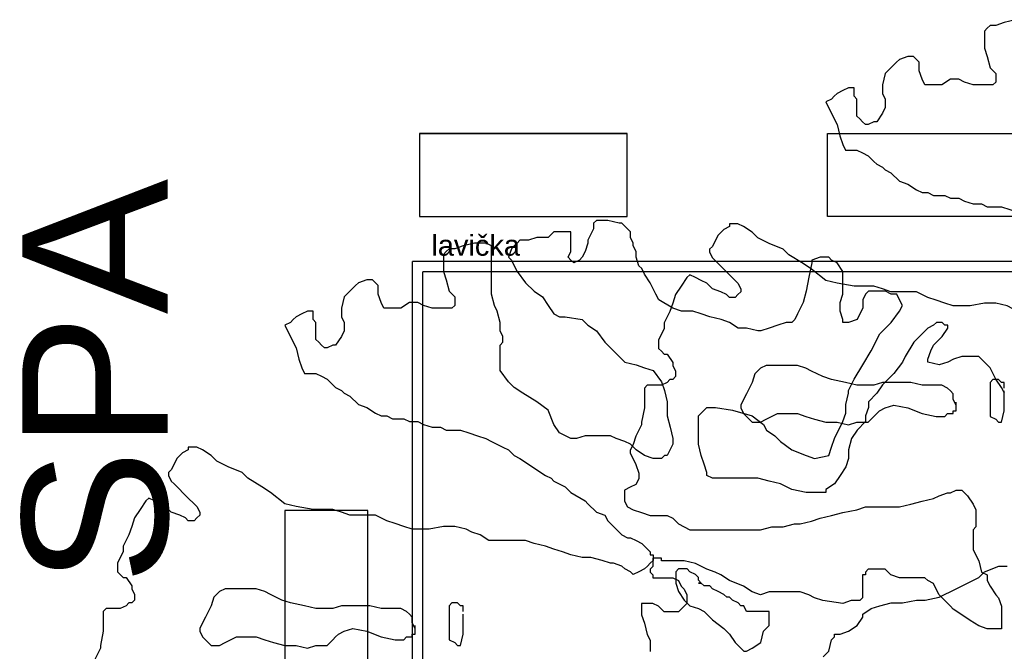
# Model space of a CAD drawing. Extents: x 4743276 to 9726129, y -4307434 to -1665362.
# Tile 86 of 121: x 4847426 to 4852170, y -1804485 to -1801441. Entities that reach past the tile are written whole.
import ezdxf
from ezdxf.enums import TextEntityAlignment as Align

# ---------------------------------------------------------------- set-up
doc = ezdxf.new("R2010")
doc.units = 0
doc.header["$MEASUREMENT"] = 0
doc.layers.get('0').update_dxf_attribs({"linetype": 'CONTINUOUS'})
for name, color, linetype in [('-_48_-', 76, 'CONTINUOUS'), ('TENKÁ', 7, 'CONTINUOUS'), ('ZARIADENIE', 47, 'CONTINUOUS')]:
    doc.layers.add(name, color=color, linetype=linetype)
doc.styles.add('Style-Arial', font='arial.ttf')

# ---------------------------------------------------------------- blocks, each defined once
blk = doc.blocks.new('St4f')
at = {"linetype": 'Continuous'}
for p, q in [((-59, 2460.3), (-72.6, 2446.6)), ((-72.6, 2446.6), (-72.6, 2419.3)), ((-4.4, 2460.3), (-59, 2460.3)), ((50.2, 2446.6), (-4.4, 2460.3)), ((63.9, 2446.6), (50.2, 2446.6)), ((77.6, 2433), (63.9, 2446.6)), ((77.6, 2433), (77.6, 2433)), ((77.6, 2433), (77.6, 2433)), ((91.2, 2419.3), (77.6, 2433)), ((-345.7, 2378.4), (-386.7, 2364.7)), ((-304.8, 2378.4), (-345.7, 2378.4)), ((-291.1, 2378.4), (-304.8, 2378.4)), ((-263.8, 2405.7), (-291.1, 2378.4)), ((-209.2, 2405.7), (-263.8, 2405.7)), ((-195.5, 2405.7), (-209.2, 2405.7)), ((-181.9, 2405.7), (-195.5, 2405.7)), ((-181.9, 2392), (-181.9, 2405.7)), ((-181.9, 2364.7), (-181.9, 2392)), ((-72.6, 2419.3), (-99.9, 2364.7)), ((104.9, 2405.7), (91.2, 2419.3)), ((104.9, 2378.4), (104.9, 2405.7)), ((118.5, 2351.1), (104.9, 2378.4)), ((-700.7, 2337.4), (-741.7, 2323.7)), ((-646.1, 2351.1), (-700.7, 2337.4)), ((-618.8, 2351.1), (-646.1, 2351.1)), ((-591.5, 2351.1), (-618.8, 2351.1)), ((-564.2, 2337.4), (-591.5, 2351.1)), ((-564.2, 2323.7), (-564.2, 2337.4)), ((-454.9, 2337.4), (-468.6, 2323.7)), ((-441.3, 2351.1), (-454.9, 2337.4)), ((-427.6, 2364.7), (-441.3, 2351.1)), ((-386.7, 2364.7), (-427.6, 2364.7)), ((-181.9, 2337.4), (-181.9, 2364.7)), ((-181.9, 2364.7), (-181.9, 2364.7)), ((-181.9, 2364.7), (-181.9, 2364.7)), ((-181.9, 2310.1), (-181.9, 2337.4)), ((-99.9, 2351.1), (-113.6, 2310.1)), ((-99.9, 2364.7), (-99.9, 2351.1)), ((118.5, 2337.4), (118.5, 2351.1)), ((132.2, 2310.1), (118.5, 2337.4)), ((-782.6, 2310.1), (-796.3, 2296.4)), ((-796.3, 2296.4), (-796.3, 2282.8)), ((-796.3, 2282.8), (-796.3, 2255.5)), ((-769, 2323.7), (-782.6, 2310.1)), ((-741.7, 2323.7), (-769, 2323.7)), ((-564.2, 2310.1), (-564.2, 2323.7)), ((-564.2, 2296.4), (-564.2, 2310.1)), ((-564.2, 2282.8), (-564.2, 2296.4)), ((-564.2, 2269.1), (-564.2, 2282.8)), ((-468.6, 2323.7), (-482.3, 2282.8)), ((-482.3, 2282.8), (-468.6, 2269.1)), ((-195.5, 2282.8), (-181.9, 2310.1)), ((-181.9, 2269.1), (-195.5, 2282.8)), ((-127.3, 2282.8), (-140.9, 2269.1)), ((-113.6, 2310.1), (-127.3, 2282.8)), ((132.2, 2282.8), (132.2, 2310.1)), ((145.8, 2241.8), (132.2, 2282.8)), ((1019.7, 2282.8), (978.7, 2269.1)), ((1060.6, 2282.8), (1019.7, 2282.8)), ((1074.3, 2269.1), (1060.6, 2282.8)), ((-796.3, 2255.5), (-796.3, 2214.5)), ((-564.2, 2228.2), (-564.2, 2269.1)), ((-468.6, 2269.1), (-454.9, 2241.8)), ((-454.9, 2241.8), (-441.3, 2214.5)), ((-168.2, 2255.5), (-181.9, 2269.1)), ((-140.9, 2269.1), (-168.2, 2255.5)), ((159.5, 2228.2), (145.8, 2241.8)), ((978.7, 2255.5), (965.1, 2187.2)), ((978.7, 2269.1), (978.7, 2255.5)), ((1101.6, 2255.5), (1074.3, 2269.1)), ((1128.9, 2214.5), (1101.6, 2255.5)), ((-796.3, 2214.5), (-782.6, 2173.6)), ((-564.2, 2187.2), (-564.2, 2228.2)), ((-564.2, 2105.3), (-564.2, 2187.2)), ((-441.3, 2214.5), (-400.3, 2159.9)), ((173.1, 2200.9), (159.5, 2228.2)), ((200.4, 2159.9), (173.1, 2200.9)), ((965.1, 2187.2), (951.4, 2118.9)), ((1128.9, 2200.9), (1128.9, 2214.5)), ((1128.9, 2146.2), (1128.9, 2200.9)), ((-1219.6, 2146.2), (-1246.9, 2118.9)), ((-1205.9, 2159.9), (-1219.6, 2146.2)), ((-1165, 2173.6), (-1205.9, 2159.9)), ((-1137.7, 2173.6), (-1165, 2173.6)), ((-1124, 2159.9), (-1137.7, 2173.6)), ((-1137.7, 2173.6), (-1137.7, 2173.6)), ((-1110.3, 2146.2), (-1124, 2159.9)), ((-1110.3, 2105.3), (-1110.3, 2146.2)), ((-782.6, 2173.6), (-769, 2118.9)), ((-400.3, 2159.9), (-359.4, 2118.9)), ((227.7, 2105.3), (200.4, 2159.9)), ((1128.9, 2105.3), (1128.9, 2146.2)), ((-1274.2, 2091.6), (-1287.8, 2037)), ((-1246.9, 2118.9), (-1274.2, 2091.6)), ((-1274.2, 2091.6), (-1274.2, 2091.6)), ((-1096.7, 2064.3), (-1110.3, 2105.3)), ((-769, 2118.9), (-741.7, 2091.6)), ((-741.7, 2091.6), (-741.7, 2050.7)), ((-550.5, 2050.7), (-564.2, 2105.3)), ((-359.4, 2118.9), (-318.4, 2091.6)), ((-318.4, 2091.6), (-291.1, 2050.7)), ((241.4, 2078), (227.7, 2105.3)), ((951.4, 2118.9), (937.8, 2064.3)), ((1115.3, 2064.3), (1128.9, 2105.3)), ((1238.1, 2105.3), (1224.5, 2078)), ((1251.8, 2118.9), (1238.1, 2105.3)), ((1279.1, 2118.9), (1251.8, 2118.9)), ((1333.7, 2118.9), (1279.1, 2118.9)), ((1361, 2105.3), (1333.7, 2118.9)), ((1374.7, 2105.3), (1361, 2105.3)), ((1388.3, 2105.3), (1374.7, 2105.3)), ((1402, 2078), (1388.3, 2105.3)), ((-1083, 2037), (-1096.7, 2064.3)), ((-960.1, 2064.3), (-1001.1, 2037)), ((-919.2, 2064.3), (-960.1, 2064.3)), ((-891.9, 2050.7), (-919.2, 2064.3)), ((-850.9, 2037), (-891.9, 2050.7)), ((-741.7, 2050.7), (-755.3, 2037)), ((-536.9, 2023.4), (-550.5, 2050.7)), ((-291.1, 2050.7), (-263.8, 2009.7)), ((309.7, 2037), (241.4, 2078)), ((937.8, 2064.3), (910.4, 2009.7)), ((1115.3, 2023.4), (1115.3, 2064.3)), ((1224.5, 2078), (1224.5, 2037)), ((1415.6, 2050.7), (1402, 2078)), ((1402, 2023.4), (1415.6, 2050.7)), ((-1506.3, 1996.1), (-1520, 1982.4)), ((-1479, 2009.7), (-1506.3, 1996.1)), ((-1451.7, 2023.4), (-1479, 2009.7)), ((-1438, 2023.4), (-1451.7, 2023.4)), ((-1424.4, 2023.4), (-1438, 2023.4)), ((-1424.4, 1996.1), (-1424.4, 2023.4)), ((-1424.4, 1982.4), (-1424.4, 1996.1)), ((-1287.8, 2037), (-1287.8, 1996.1)), ((-1287.8, 1996.1), (-1274.2, 1968.7)), ((-1055.7, 2037), (-1083, 2037)), ((-1028.4, 2037), (-1055.7, 2037)), ((-1001.1, 2037), (-1028.4, 2037)), ((-837.3, 2037), (-850.9, 2037)), ((-796.3, 2037), (-837.3, 2037)), ((-769, 2037), (-796.3, 2037)), ((-755.3, 2037), (-769, 2037)), ((-523.2, 1968.7), (-536.9, 2023.4)), ((-263.8, 2009.7), (-263.8, 2009.7)), ((-263.8, 2009.7), (-236.5, 1996.1)), ((-236.5, 1996.1), (-209.2, 1996.1)), ((-209.2, 1996.1), (-127.3, 1982.4)), ((350.6, 2023.4), (309.7, 2037)), ((405.2, 2023.4), (350.6, 2023.4)), ((446.2, 2009.7), (405.2, 2023.4)), ((487.2, 1996.1), (446.2, 2009.7)), ((541.8, 1982.4), (487.2, 1996.1)), ((910.4, 2009.7), (896.8, 1982.4)), ((1128.9, 1982.4), (1115.3, 2023.4)), ((1210.8, 2009.7), (1197.2, 1982.4)), ((1224.5, 2037), (1210.8, 2009.7)), ((1361, 1968.7), (1402, 2023.4)), ((-1533.6, 1968.7), (-1560.9, 1955.1)), ((-1560.9, 1955.1), (-1520, 1873.2)), ((-1520, 1982.4), (-1533.6, 1968.7)), ((-1533.6, 1968.7), (-1533.6, 1968.7)), ((-1410.7, 1968.7), (-1424.4, 1982.4)), ((-1410.7, 1941.4), (-1410.7, 1968.7)), ((-1274.2, 1968.7), (-1274.2, 1927.8)), ((-523.2, 1927.8), (-523.2, 1968.7)), ((-127.3, 1982.4), (-99.9, 1955.1)), ((-99.9, 1955.1), (-59, 1927.8)), ((582.7, 1968.7), (541.8, 1982.4)), ((623.7, 1941.4), (582.7, 1968.7)), ((814.9, 1955.1), (773.9, 1941.4)), ((855.8, 1968.7), (814.9, 1955.1)), ((883.1, 1968.7), (855.8, 1968.7)), ((896.8, 1982.4), (883.1, 1968.7)), ((1128.9, 1968.7), (1128.9, 1982.4)), ((1156.2, 1968.7), (1128.9, 1968.7)), ((1197.2, 1982.4), (1156.2, 1968.7)), ((1306.4, 1914.1), (1361, 1968.7)), ((1565.8, 1955.1), (1538.5, 1941.4)), ((1579.5, 1968.7), (1565.8, 1955.1)), ((1593.1, 1968.7), (1579.5, 1968.7)), ((1606.8, 1968.7), (1593.1, 1968.7)), ((1620.4, 1955.1), (1606.8, 1968.7)), ((1634.1, 1955.1), (1620.4, 1955.1)), ((1634.1, 1941.4), (1634.1, 1955.1)), ((-1410.7, 1927.8), (-1410.7, 1941.4)), ((-1410.7, 1914.1), (-1410.7, 1927.8)), ((-1410.7, 1886.8), (-1410.7, 1914.1)), ((-1287.8, 1900.5), (-1315.2, 1859.5)), ((-1274.2, 1927.8), (-1287.8, 1900.5)), ((-509.6, 1900.5), (-523.2, 1927.8)), ((-509.6, 1886.8), (-509.6, 1900.5)), ((-59, 1927.8), (-18, 1873.2)), ((664.7, 1941.4), (623.7, 1941.4)), ((719.3, 1927.8), (664.7, 1941.4)), ((732.9, 1927.8), (719.3, 1927.8)), ((773.9, 1941.4), (732.9, 1927.8)), ((1265.4, 1832.2), (1306.4, 1914.1)), ((1524.9, 1927.8), (1470.3, 1873.2)), ((1538.5, 1941.4), (1524.9, 1927.8)), ((1565.8, 1859.5), (1606.8, 1900.5)), ((1606.8, 1900.5), (1634.1, 1941.4)), ((-1520, 1873.2), (-1506.3, 1845.9)), ((-1410.7, 1886.8), (-1410.7, 1886.8)), ((-1397.1, 1873.2), (-1410.7, 1886.8)), ((-1383.4, 1859.5), (-1397.1, 1873.2)), ((-1369.8, 1845.9), (-1383.4, 1859.5)), ((-1383.4, 1859.5), (-1383.4, 1859.5)), ((-1328.8, 1859.5), (-1356.1, 1845.9)), ((-1315.2, 1859.5), (-1328.8, 1859.5)), ((-523.2, 1859.5), (-509.6, 1873.2)), ((-523.2, 1791.2), (-523.2, 1859.5)), ((-509.6, 1873.2), (-509.6, 1886.8)), ((-18, 1873.2), (36.6, 1818.6)), ((1470.3, 1873.2), (1429.3, 1804.9)), ((1552.2, 1832.2), (1565.8, 1859.5)), ((-1506.3, 1845.9), (-1506.3, 1845.9)), ((-1506.3, 1845.9), (-1492.7, 1791.2)), ((-1356.1, 1845.9), (-1369.8, 1845.9)), ((36.6, 1818.6), (77.6, 1777.6)), ((1224.5, 1763.9), (1265.4, 1832.2)), ((1429.3, 1804.9), (1415.6, 1777.6)), ((1538.5, 1791.2), (1552.2, 1832.2)), ((1702.4, 1804.9), (1661.4, 1791.2)), ((1743.3, 1804.9), (1702.4, 1804.9)), ((1784.3, 1804.9), (1743.3, 1804.9)), ((1811.6, 1777.6), (1784.3, 1804.9)), ((-1492.7, 1791.2), (-1479, 1750.3)), ((-523.2, 1736.6), (-523.2, 1791.2)), ((77.6, 1777.6), (132.2, 1763.9)), ((132.2, 1763.9), (173.1, 1750.3)), ((1183.5, 1695.7), (1224.5, 1763.9)), ((1415.6, 1777.6), (1374.7, 1723)), ((1538.5, 1777.6), (1538.5, 1791.2)), ((1593.1, 1763.9), (1538.5, 1777.6)), ((1634.1, 1777.6), (1593.1, 1763.9)), ((1661.4, 1791.2), (1634.1, 1777.6)), ((1838.9, 1750.3), (1811.6, 1777.6)), ((-1479, 1750.3), (-1479, 1750.3)), ((-1479, 1750.3), (-1465.3, 1723)), ((-1465.3, 1723), (-1451.7, 1723)), ((-1451.7, 1723), (-1424.4, 1723)), ((-1424.4, 1723), (-1410.7, 1723)), ((-1410.7, 1723), (-1383.4, 1709.3)), ((-1383.4, 1709.3), (-1356.1, 1695.7)), ((-482.3, 1682), (-523.2, 1736.6)), ((173.1, 1750.3), (214.1, 1736.6)), ((214.1, 1736.6), (255.1, 1682)), ((1374.7, 1723), (1320.1, 1668.4)), ((1866.2, 1695.7), (1838.9, 1750.3)), ((-1356.1, 1695.7), (-1328.8, 1668.4)), ((-1328.8, 1668.4), (-1315.2, 1654.7)), ((-454.9, 1654.7), (-482.3, 1682)), ((255.1, 1682), (268.7, 1641)), ((1156.2, 1641), (1183.5, 1695.7)), ((1320.1, 1668.4), (1292.8, 1627.4)), ((1893.5, 1654.7), (1866.2, 1695.7)), ((-1315.2, 1654.7), (-1287.8, 1641)), ((-1287.8, 1641), (-1274.2, 1627.4)), ((-1274.2, 1627.4), (-1246.9, 1613.7)), ((-1246.9, 1613.7), (-1205.9, 1572.8)), ((-414, 1627.4), (-454.9, 1654.7)), ((-345.7, 1586.4), (-414, 1627.4)), ((268.7, 1641), (282.4, 1586.4)), ((1142.6, 1572.8), (1156.2, 1627.4)), ((1156.2, 1627.4), (1156.2, 1641)), ((1292.8, 1627.4), (1251.8, 1586.4)), ((1907.2, 1627.4), (1893.5, 1654.7)), ((-1205.9, 1572.8), (-1165, 1559.1)), ((-291.1, 1545.5), (-345.7, 1586.4)), ((282.4, 1586.4), (282.4, 1559.1)), ((1142.6, 1531.8), (1142.6, 1572.8)), ((1251.8, 1586.4), (1251.8, 1559.1)), ((-1165, 1559.1), (-1124, 1531.8)), ((-1124, 1531.8), (-1096.7, 1518.2)), ((-263.8, 1477.2), (-291.1, 1545.5)), ((282.4, 1559.1), (282.4, 1518.2)), ((432.6, 1518.2), (473.5, 1559.1)), ((473.5, 1559.1), (514.5, 1559.1)), ((514.5, 1559.1), (596.4, 1545.5)), ((596.4, 1545.5), (692, 1518.2)), ((1128.9, 1490.9), (1142.6, 1531.8)), ((1251.8, 1559.1), (1238.1, 1518.2)), ((-1096.7, 1518.2), (-1069.4, 1518.2)), ((-1069.4, 1518.2), (-1042.1, 1504.5)), ((-1042.1, 1504.5), (-1014.8, 1504.5)), ((-1014.8, 1504.5), (-987.5, 1504.5)), ((-987.5, 1504.5), (-960.1, 1490.9)), ((-960.1, 1490.9), (-919.2, 1490.9)), ((-919.2, 1490.9), (-891.9, 1477.2)), ((-891.9, 1477.2), (-850.9, 1463.5)), ((-236.5, 1436.2), (-263.8, 1477.2)), ((282.4, 1518.2), (296, 1463.5)), ((432.6, 1504.5), (432.6, 1518.2)), ((432.6, 1490.9), (432.6, 1504.5)), ((432.6, 1449.9), (432.6, 1490.9)), ((692, 1518.2), (746.6, 1477.2)), ((746.6, 1477.2), (760.3, 1449.9)), ((1087.9, 1408.9), (1128.9, 1490.9)), ((1238.1, 1490.9), (1197.2, 1449.9)), ((1238.1, 1518.2), (1238.1, 1490.9)), ((-850.9, 1463.5), (-823.6, 1463.5)), ((-823.6, 1463.5), (-809.9, 1463.5)), ((-809.9, 1463.5), (-782.6, 1449.9)), ((-782.6, 1449.9), (-755.3, 1449.9)), ((-755.3, 1449.9), (-714.4, 1449.9)), ((-714.4, 1449.9), (-673.4, 1436.2)), ((-673.4, 1436.2), (-632.4, 1422.6)), ((-181.9, 1408.9), (-236.5, 1436.2)), ((296, 1463.5), (309.7, 1408.9)), ((432.6, 1381.6), (432.6, 1449.9)), ((760.3, 1449.9), (801.2, 1422.6)), ((1197.2, 1449.9), (1169.9, 1408.9)), ((-632.4, 1422.6), (-591.5, 1408.9)), ((-591.5, 1408.9), (-564.2, 1395.3)), ((-564.2, 1395.3), (-509.6, 1368)), ((-154.6, 1408.9), (-181.9, 1408.9)), ((-113.6, 1422.6), (-154.6, 1408.9)), ((-72.6, 1422.6), (-113.6, 1422.6)), ((-45.3, 1422.6), (-72.6, 1422.6)), ((9.3, 1422.6), (-45.3, 1422.6)), ((36.6, 1408.9), (9.3, 1422.6)), ((77.6, 1395.3), (36.6, 1408.9)), ((104.9, 1381.6), (77.6, 1395.3)), ((132.2, 1354.3), (104.9, 1381.6)), ((309.7, 1381.6), (282.4, 1327)), ((309.7, 1408.9), (309.7, 1395.3)), ((309.7, 1395.3), (309.7, 1381.6)), ((446.2, 1327), (432.6, 1381.6)), ((801.2, 1422.6), (828.5, 1395.3)), ((828.5, 1395.3), (883.1, 1354.3)), ((1074.3, 1368), (1087.9, 1408.9)), ((1169.9, 1408.9), (1156.2, 1354.3)), ((-2052.5, 1340.7), (-2079.8, 1313.4)), ((-2025.2, 1354.3), (-2052.5, 1340.7)), ((-2011.5, 1368), (-2025.2, 1368)), ((-2025.2, 1368), (-2025.2, 1354.3)), ((-1997.8, 1368), (-2011.5, 1368)), ((-1984.2, 1368), (-1997.8, 1368)), ((-1956.9, 1354.3), (-1984.2, 1368)), ((-1915.9, 1327), (-1956.9, 1354.3)), ((-509.6, 1368), (-482.3, 1354.3)), ((-482.3, 1354.3), (-454.9, 1327)), ((173.1, 1327), (132.2, 1354.3)), ((883.1, 1354.3), (951.4, 1327)), ((1060.6, 1327), (1074.3, 1368)), ((1156.2, 1354.3), (1156.2, 1313.4)), ((-2093.4, 1286), (-2107.1, 1258.7)), ((-2079.8, 1313.4), (-2093.4, 1286)), ((-1888.6, 1299.7), (-1915.9, 1327)), ((-1834, 1272.4), (-1888.6, 1299.7)), ((-454.9, 1327), (-427.6, 1313.4)), ((-427.6, 1313.4), (-386.7, 1286)), ((-386.7, 1286), (-345.7, 1258.7)), ((214.1, 1313.4), (173.1, 1327)), ((255.1, 1313.4), (214.1, 1313.4)), ((268.7, 1327), (255.1, 1313.4)), ((282.4, 1327), (268.7, 1327)), ((459.9, 1286), (446.2, 1327)), ((473.5, 1245.1), (459.9, 1286)), ((951.4, 1327), (992.4, 1313.4)), ((992.4, 1313.4), (1060.6, 1327)), ((1156.2, 1313.4), (1142.6, 1272.4)), ((-2107.1, 1258.7), (-2120.7, 1245.1)), ((-2120.7, 1245.1), (-2120.7, 1231.4)), ((-1765.7, 1245.1), (-1834, 1272.4)), ((-1738.4, 1217.8), (-1765.7, 1245.1)), ((-345.7, 1258.7), (-304.8, 1231.4)), ((473.5, 1231.4), (473.5, 1245.1)), ((1142.6, 1272.4), (1115.3, 1231.4)), ((-2120.7, 1231.4), (-2107.1, 1204.1)), ((-2107.1, 1204.1), (-2093.4, 1190.5)), ((-2093.4, 1190.5), (-2025.2, 1122.2)), ((-1670.2, 1176.8), (-1738.4, 1217.8)), ((-304.8, 1231.4), (-277.4, 1217.8)), ((-277.4, 1217.8), (-263.8, 1204.1)), ((-263.8, 1204.1), (-209.2, 1176.8)), ((500.8, 1217.8), (473.5, 1231.4)), ((541.8, 1217.8), (500.8, 1217.8)), ((582.7, 1217.8), (541.8, 1217.8)), ((664.7, 1217.8), (582.7, 1217.8)), ((719.3, 1217.8), (664.7, 1217.8)), ((773.9, 1204.1), (719.3, 1217.8)), ((828.5, 1190.5), (773.9, 1204.1)), ((883.1, 1163.2), (828.5, 1190.5)), ((1087.9, 1190.5), (1047, 1163.2)), ((1115.3, 1231.4), (1087.9, 1190.5)), ((-1629.2, 1149.5), (-1670.2, 1176.8)), ((-1560.9, 1094.9), (-1629.2, 1149.5)), ((-209.2, 1176.8), (-181.9, 1149.5)), ((-181.9, 1149.5), (-113.6, 1108.5)), ((951.4, 1149.5), (883.1, 1163.2)), ((1006, 1149.5), (951.4, 1149.5)), ((1047, 1149.5), (1006, 1149.5)), ((1047, 1163.2), (1047, 1149.5)), ((-2230, 1108.5), (-2257.3, 1067.6)), ((-2216.3, 1122.2), (-2230, 1108.5)), ((-2189, 1108.5), (-2216.3, 1122.2)), ((-2161.7, 1094.9), (-2189, 1108.5)), ((-2134.4, 1081.2), (-2161.7, 1094.9)), ((-2025.2, 1122.2), (-1997.8, 1094.9)), ((-1997.8, 1094.9), (-1984.2, 1081.2)), ((-1506.3, 1081.2), (-1560.9, 1094.9)), ((-113.6, 1108.5), (-99.9, 1094.9)), ((-99.9, 1094.9), (-59, 1053.9)), ((-2257.3, 1067.6), (-2284.6, 1026.6)), ((-2107.1, 1053.9), (-2134.4, 1081.2)), ((-2066.1, 1040.3), (-2107.1, 1053.9)), ((-1984.2, 1081.2), (-1970.5, 1053.9)), ((-1970.5, 1053.9), (-1970.5, 1040.3)), ((-1424.4, 1067.6), (-1506.3, 1081.2)), ((-1356.1, 1067.6), (-1424.4, 1067.6)), ((-1328.8, 1067.6), (-1356.1, 1067.6)), ((-1287.8, 1053.9), (-1328.8, 1067.6)), ((-1246.9, 1040.3), (-1287.8, 1053.9)), ((-59, 1053.9), (-18, 1040.3)), ((-2284.6, 1026.6), (-2298.2, 985.7)), ((-2038.8, 1026.6), (-2066.1, 1040.3)), ((-2025.2, 1013), (-2038.8, 1026.6)), ((-1997.8, 1013), (-2025.2, 1013)), ((-1984.2, 1026.6), (-1997.8, 1013)), ((-1970.5, 1040.3), (-1984.2, 1026.6)), ((-1192.3, 1040.3), (-1246.9, 1040.3)), ((-1124, 1040.3), (-1192.3, 1040.3)), ((-1069.4, 1013), (-1124, 1040.3)), ((-1028.4, 999.3), (-1069.4, 1013)), ((-987.5, 985.7), (-1028.4, 999.3)), ((-18, 1040.3), (-4.4, 1013)), ((-4.4, 1013), (22.9, 985.7)), ((-2298.2, 985.7), (-2311.9, 944.7)), ((-946.5, 972), (-987.5, 985.7)), ((-905.5, 972), (-946.5, 972)), ((-864.6, 972), (-905.5, 972)), ((-796.3, 985.7), (-864.6, 972)), ((-741.7, 985.7), (-796.3, 985.7)), ((-687.1, 972), (-741.7, 985.7)), ((-659.8, 958.4), (-687.1, 972)), ((-618.8, 944.7), (-659.8, 958.4)), ((22.9, 985.7), (50.2, 958.4)), ((50.2, 958.4), (63.9, 944.7)), ((-2311.9, 944.7), (-2339.2, 890.1)), ((-577.8, 917.4), (-618.8, 944.7)), ((-523.2, 917.4), (-577.8, 917.4)), ((-482.3, 917.4), (-523.2, 917.4)), ((-454.9, 917.4), (-482.3, 917.4)), ((-400.3, 917.4), (-454.9, 917.4)), ((-359.4, 903.7), (-400.3, 917.4)), ((-304.8, 890.1), (-359.4, 903.7)), ((63.9, 944.7), (91.2, 931)), ((91.2, 931), (104.9, 931)), ((104.9, 931), (132.2, 917.4)), ((132.2, 917.4), (159.5, 903.7)), ((159.5, 903.7), (186.8, 876.4)), ((-2339.2, 862.8), (-2352.9, 835.5)), ((-2339.2, 890.1), (-2339.2, 862.8)), ((-263.8, 876.4), (-304.8, 890.1)), ((-222.8, 862.8), (-263.8, 876.4)), ((-181.9, 849.1), (-222.8, 862.8)), ((186.8, 876.4), (200.4, 862.8)), ((200.4, 862.8), (200.4, 849.1)), ((-2352.9, 835.5), (-2366.5, 808.2)), ((-2366.5, 808.2), (-2366.5, 794.5)), ((-127.3, 835.5), (-181.9, 849.1)), ((-86.3, 835.5), (-127.3, 835.5)), ((-31.7, 821.8), (-86.3, 835.5)), ((9.3, 808.2), (-31.7, 821.8)), ((22.9, 808.2), (9.3, 808.2)), ((63.9, 794.5), (22.9, 808.2)), ((200.4, 808.2), (186.8, 794.5)), ((200.4, 849.1), (214.1, 849.1)), ((214.1, 821.8), (200.4, 808.2)), ((214.1, 849.1), (214.1, 835.5)), ((214.1, 835.5), (214.1, 821.8)), ((-2366.5, 794.5), (-2366.5, 767.2)), ((-2366.5, 767.2), (-2352.9, 753.5)), ((77.6, 780.8), (63.9, 794.5)), ((104.9, 767.2), (77.6, 780.8)), ((118.5, 753.5), (104.9, 767.2)), ((145.8, 767.2), (118.5, 753.5)), ((173.1, 780.8), (145.8, 767.2)), ((186.8, 794.5), (173.1, 780.8)), ((337, 780.8), (323.3, 767.2)), ((323.3, 767.2), (323.3, 739.9)), ((350.6, 780.8), (337, 780.8)), ((377.9, 780.8), (350.6, 780.8)), ((391.6, 767.2), (377.9, 780.8)), ((418.9, 753.5), (391.6, 767.2)), ((1784.3, 739.9), (1811.6, 767.2)), ((1811.6, 767.2), (1879.9, 794.5)), ((1879.9, 794.5), (1920.8, 794.5)), ((-2352.9, 753.5), (-2339.2, 739.9)), ((-2339.2, 739.9), (-2325.5, 739.9)), ((-2325.5, 739.9), (-2298.2, 698.9)), ((323.3, 739.9), (323.3, 712.6)), ((323.3, 712.6), (337, 671.6)), ((432.6, 739.9), (418.9, 753.5)), ((432.6, 726.2), (432.6, 739.9)), ((446.2, 712.6), (432.6, 726.2)), ((432.6, 712.6), (446.2, 712.6)), ((446.2, 712.6), (432.6, 712.6)), ((459.9, 698.9), (446.2, 712.6)), ((1675.1, 685.3), (1729.7, 712.6)), ((1729.7, 712.6), (1784.3, 739.9)), ((-2298.2, 698.9), (-2298.2, 685.3)), ((-2298.2, 685.3), (-2284.6, 658)), ((-1875, 671.6), (-1902.3, 644.3)), ((-1847.7, 685.3), (-1875, 671.6)), ((-1793, 685.3), (-1847.7, 685.3)), ((-1765.7, 685.3), (-1793, 685.3)), ((-1738.4, 685.3), (-1765.7, 685.3)), ((-1697.5, 685.3), (-1738.4, 685.3)), ((-1656.5, 671.6), (-1697.5, 685.3)), ((-1629.2, 658), (-1656.5, 671.6)), ((337, 671.6), (364.3, 630.7)), ((487.2, 698.9), (459.9, 698.9)), ((500.8, 685.3), (487.2, 698.9)), ((528.1, 671.6), (500.8, 685.3)), ((555.4, 658), (528.1, 671.6)), ((1593.1, 644.3), (1675.1, 685.3)), ((-2311.9, 617), (-2325.5, 603.3)), ((-2298.2, 617), (-2311.9, 617)), ((-2284.6, 630.7), (-2298.2, 617)), ((-2284.6, 658), (-2284.6, 630.7)), ((-1902.3, 644.3), (-1915.9, 603.3)), ((-1574.6, 630.7), (-1629.2, 658)), ((-1533.6, 617), (-1574.6, 630.7)), ((-1465.3, 603.3), (-1533.6, 617)), ((-755.3, 617), (-769, 603.3)), ((-728, 617), (-755.3, 617)), ((-714.4, 603.3), (-728, 617)), ((364.3, 630.7), (391.6, 603.3)), ((569.1, 644.3), (555.4, 658)), ((582.7, 644.3), (569.1, 644.3)), ((596.4, 630.7), (582.7, 644.3)), ((623.7, 617), (596.4, 630.7)), ((637.4, 603.3), (623.7, 617)), ((1306.4, 603.3), (1361, 617)), ((1361, 617), (1415.6, 617)), ((1415.6, 617), (1483.9, 630.7)), ((1483.9, 630.7), (1524.9, 630.7)), ((1524.9, 630.7), (1593.1, 644.3)), ((-2421.1, 589.7), (-2434.8, 576)), ((-2434.8, 576), (-2434.8, 562.4)), ((-2407.5, 589.7), (-2421.1, 589.7)), ((-2380.2, 589.7), (-2407.5, 589.7)), ((-2366.5, 589.7), (-2380.2, 589.7)), ((-2352.9, 589.7), (-2366.5, 589.7)), ((-2325.5, 603.3), (-2352.9, 589.7)), ((-1915.9, 603.3), (-1943.2, 548.7)), ((-1410.7, 589.7), (-1465.3, 603.3)), ((-1369.8, 589.7), (-1410.7, 589.7)), ((-1328.8, 589.7), (-1369.8, 589.7)), ((-1287.8, 603.3), (-1328.8, 589.7)), ((-1246.9, 603.3), (-1287.8, 603.3)), ((-1205.9, 603.3), (-1246.9, 603.3)), ((-1151.3, 603.3), (-1205.9, 603.3)), ((-1096.7, 589.7), (-1151.3, 603.3)), ((-1069.4, 589.7), (-1096.7, 589.7)), ((-1028.4, 589.7), (-1069.4, 589.7)), ((-1001.1, 589.7), (-1028.4, 589.7)), ((-973.8, 576), (-1001.1, 589.7)), ((-960.1, 562.4), (-973.8, 576)), ((-769, 603.3), (-769, 576)), ((-769, 576), (-769, 535.1)), ((-700.7, 603.3), (-714.4, 603.3)), ((-700.7, 589.7), (-700.7, 603.3)), ((-700.7, 576), (-700.7, 589.7)), ((391.6, 603.3), (432.6, 589.7)), ((432.6, 589.7), (459.9, 576)), ((459.9, 576), (500.8, 535.1)), ((651, 603.3), (637.4, 603.3)), ((664.7, 576), (651, 603.3)), ((678.3, 576), (664.7, 576)), ((692, 576), (678.3, 576)), ((719.3, 576), (692, 576)), ((746.6, 576), (719.3, 576)), ((773.9, 576), (746.6, 576)), ((773.9, 562.4), (773.9, 576)), ((1224.5, 562.4), (1265.4, 589.7)), ((1265.4, 589.7), (1306.4, 603.3)), ((-2434.8, 562.4), (-2434.8, 535.1)), ((-2434.8, 535.1), (-2434.8, 507.8)), ((-1943.2, 548.7), (-1956.9, 521.4)), ((-946.5, 548.7), (-960.1, 562.4)), ((-946.5, 535.1), (-946.5, 548.7)), ((-946.5, 521.4), (-946.5, 535.1)), ((-769, 535.1), (-769, 480.5)), ((-700.7, 548.7), (-700.7, 562.4)), ((-700.7, 521.4), (-700.7, 548.7)), ((500.8, 535.1), (555.4, 494.1)), ((773.9, 548.7), (773.9, 562.4)), ((773.9, 507.8), (773.9, 548.7)), ((1197.2, 507.8), (1224.5, 548.7)), ((1224.5, 548.7), (1224.5, 562.4)), ((-2434.8, 480.5), (-2448.4, 412.2)), ((-2434.8, 507.8), (-2434.8, 480.5)), ((-1956.9, 521.4), (-1970.5, 494.1)), ((-1970.5, 494.1), (-1970.5, 480.5)), ((-1970.5, 480.5), (-1956.9, 453.2)), ((-1301.5, 466.8), (-1274.2, 480.5)), ((-1274.2, 480.5), (-1233.2, 494.1)), ((-1233.2, 494.1), (-1165, 480.5)), ((-1165, 480.5), (-1096.7, 453.2)), ((-932.8, 494.1), (-946.5, 521.4)), ((-932.8, 494.1), (-932.8, 507.8)), ((-932.8, 466.8), (-932.8, 494.1)), ((-932.8, 466.8), (-932.8, 494.1)), ((-769, 480.5), (-769, 439.5)), ((-700.7, 507.8), (-700.7, 521.4)), ((-700.7, 466.8), (-700.7, 507.8)), ((555.4, 494.1), (582.7, 466.8)), ((732.9, 425.8), (746.6, 480.5)), ((746.6, 480.5), (773.9, 507.8)), ((1115.3, 466.8), (1156.2, 480.5)), ((1156.2, 480.5), (1197.2, 507.8)), ((-1956.9, 453.2), (-1929.6, 425.8)), ((-1847.7, 425.8), (-1793, 453.2)), ((-1793, 453.2), (-1752.1, 453.2)), ((-1752.1, 453.2), (-1697.5, 453.2)), ((-1697.5, 453.2), (-1656.5, 439.5)), ((-1656.5, 439.5), (-1615.5, 425.8)), ((-1356.1, 412.2), (-1328.8, 439.5)), ((-1328.8, 439.5), (-1315.2, 453.2)), ((-1315.2, 453.2), (-1301.5, 466.8)), ((-1096.7, 453.2), (-1028.4, 439.5)), ((-1028.4, 439.5), (-987.5, 439.5)), ((-987.5, 439.5), (-973.8, 453.2)), ((-973.8, 453.2), (-960.1, 453.2)), ((-960.1, 453.2), (-946.5, 453.2)), ((-946.5, 453.2), (-946.5, 466.8)), ((-946.5, 466.8), (-932.8, 466.8)), ((-769, 439.5), (-741.7, 425.8)), ((-714.4, 412.2), (-700.7, 466.8)), ((582.7, 466.8), (610.1, 425.8)), ((1060.6, 384.9), (1074.3, 439.5)), ((1074.3, 439.5), (1087.9, 453.2)), ((1087.9, 466.8), (1115.3, 466.8)), ((1087.9, 453.2), (1087.9, 466.8)), ((-2448.4, 398.5), (-2475.7, 343.9)), ((-2448.4, 412.2), (-2448.4, 398.5)), ((-1929.6, 425.8), (-1915.9, 412.2)), ((-1915.9, 412.2), (-1875, 412.2)), ((-1875, 412.2), (-1847.7, 425.8)), ((-1615.5, 425.8), (-1560.9, 412.2)), ((-1560.9, 412.2), (-1506.3, 412.2)), ((-1506.3, 412.2), (-1451.7, 398.5)), ((-1451.7, 398.5), (-1410.7, 412.2)), ((-1410.7, 412.2), (-1369.8, 412.2)), ((-1369.8, 412.2), (-1356.1, 412.2)), ((-741.7, 425.8), (-728, 412.2)), ((-728, 412.2), (-714.4, 412.2)), ((610.1, 425.8), (637.4, 398.5)), ((637.4, 398.5), (651, 384.9)), ((651, 384.9), (664.7, 384.9)), ((664.7, 384.9), (692, 398.5)), ((692, 398.5), (732.9, 425.8)), ((1033.3, 357.6), (1060.6, 384.9)), ((-2475.7, 343.9), (-2489.4, 303)), ((-2489.4, 303), (-2503, 275.7)), ((-2503, 275.7), (-2503, 262)), ((-2503, 262), (-2489.4, 234.7)), ((-2489.4, 234.7), (-2475.7, 207.4)), ((-2475.7, 207.4), (-2462.1, 166.4)), ((-2462.1, 166.4), (-2462.1, 152.8)), ((-2462.1, 152.8), (-2462.1, 139.1)), ((-2503, 98.1), (-2530.4, 84.5)), ((-2475.7, 111.8), (-2503, 98.1)), ((-2462.1, 139.1), (-2475.7, 111.8)), ((-2530.4, 84.5), (-2530.4, 43.5)), ((-1042.1, 43.5), (-1014.8, 57.2)), ((-1014.8, 57.2), (-973.8, 70.8)), ((-973.8, 70.8), (-960.1, 70.8)), ((-960.1, 70.8), (-932.8, 84.5)), ((-932.8, 84.5), (-905.5, 84.5)), ((-905.5, 84.5), (-891.9, 70.8)), ((-891.9, 70.8), (-878.2, 57.2)), ((-878.2, 57.2), (-850.9, 16.2)), ((-2530.4, 43.5), (-2530.4, 29.9)), ((-2530.4, 29.9), (-2516.7, 2.6)), ((-2516.7, 2.6), (-2489.4, -11.1)), ((-1410.7, -11.1), (-1369.8, 2.6)), ((-1369.8, 2.6), (-1315.2, 2.6)), ((-1315.2, 2.6), (-1260.5, 2.6)), ((-1260.5, 2.6), (-1205.9, 2.6)), ((-1205.9, 2.6), (-1151.3, 16.2)), ((-1151.3, 16.2), (-1096.7, 29.9)), ((-1096.7, 29.9), (-1042.1, 43.5)), ((-850.9, 16.2), (-837.3, -11.1)), ((-2489.4, -11.1), (-2448.4, -24.7)), ((-2448.4, -24.7), (-2407.5, -38.4)), ((-2407.5, -38.4), (-2393.8, -38.4)), ((-2393.8, -38.4), (-2380.2, -38.4)), ((-2380.2, -38.4), (-2352.9, -38.4)), ((-2352.9, -38.4), (-2325.5, -38.4)), ((-2325.5, -38.4), (-2298.2, -52)), ((-1588.2, -52), (-1533.6, -38.4)), ((-1533.6, -38.4), (-1479, -24.7)), ((-1479, -24.7), (-1410.7, -11.1)), ((-837.3, -11.1), (-837.3, -38.4)), ((-837.3, -38.4), (-837.3, -93)), ((-2298.2, -52), (-2270.9, -79.3)), ((-2270.9, -79.3), (-2243.6, -93)), ((-2243.6, -93), (-2216.3, -106.7)), ((-1875, -106.7), (-1820.3, -93)), ((-1820.3, -93), (-1765.7, -93)), ((-1765.7, -93), (-1711.1, -79.3)), ((-1711.1, -79.3), (-1683.8, -79.3)), ((-1683.8, -79.3), (-1629.2, -65.7)), ((-1629.2, -65.7), (-1588.2, -52)), ((-837.3, -93), (-850.9, -106.7)), ((-2216.3, -106.7), (-2120.7, -106.7)), ((-2120.7, -106.7), (-2066.1, -106.7)), ((-2066.1, -106.7), (-2038.8, -106.7)), ((-2038.8, -106.7), (-1984.2, -106.7)), ((-1984.2, -106.7), (-1915.9, -106.7)), ((-1915.9, -106.7), (-1875, -106.7)), ((-850.9, -106.7), (-850.9, -134)), ((-850.9, -134), (-850.9, -202.2)), ((-850.9, -202.2), (-837.3, -229.5)), ((-837.3, -229.5), (-823.6, -256.9)), ((-2393.8, -284.2), (-2407.5, -297.8)), ((-2380.2, -243.2), (-2393.8, -243.2)), ((-2393.8, -243.2), (-2393.8, -256.9)), ((-2393.8, -256.9), (-2393.8, -270.5)), ((-2393.8, -270.5), (-2393.8, -284.2)), ((-2366.5, -243.2), (-2380.2, -243.2)), ((-2352.9, -243.2), (-2366.5, -243.2)), ((-2352.9, -256.9), (-2352.9, -243.2)), ((-2339.2, -256.9), (-2352.9, -256.9)), ((-2298.2, -256.9), (-2339.2, -256.9)), ((-2243.6, -256.9), (-2298.2, -256.9)), ((-2189, -270.5), (-2243.6, -256.9)), ((-2134.4, -297.8), (-2189, -270.5)), ((-823.6, -256.9), (-809.9, -311.5)), ((-2407.5, -297.8), (-2407.5, -311.5)), ((-2407.5, -311.5), (-2393.8, -325.1)), ((-2393.8, -325.1), (-2393.8, -338.8)), ((-2093.4, -311.5), (-2134.4, -297.8)), ((-2066.1, -325.1), (-2093.4, -311.5)), ((-2025.2, -352.4), (-2066.1, -325.1)), ((-1369.8, -325.1), (-1383.4, -325.1)), ((-1383.4, -325.1), (-1383.4, -338.8)), ((-1356.1, -297.8), (-1369.8, -311.5)), ((-1369.8, -311.5), (-1369.8, -325.1)), ((-1328.8, -297.8), (-1356.1, -297.8)), ((-1315.2, -297.8), (-1328.8, -297.8)), ((-1301.5, -297.8), (-1315.2, -297.8)), ((-1274.2, -297.8), (-1301.5, -297.8)), ((-1246.9, -325.1), (-1274.2, -297.8)), ((-1205.9, -338.8), (-1246.9, -325.1)), ((-809.9, -311.5), (-782.6, -325.1)), ((-782.6, -325.1), (-782.6, -352.4)), ((-2393.8, -338.8), (-2380.2, -338.8)), ((-2380.2, -338.8), (-2366.5, -338.8)), ((-2366.5, -338.8), (-2352.9, -338.8)), ((-2352.9, -338.8), (-2325.5, -338.8)), ((-2325.5, -338.8), (-2298.2, -338.8)), ((-2298.2, -338.8), (-2270.9, -352.4)), ((-2270.9, -352.4), (-2257.3, -379.7)), ((-1956.9, -379.7), (-2025.2, -352.4)), ((-1383.4, -338.8), (-1383.4, -366.1)), ((-1383.4, -366.1), (-1383.4, -393.4)), ((-1178.6, -338.8), (-1205.9, -338.8)), ((-1137.7, -338.8), (-1178.6, -338.8)), ((-1110.3, -338.8), (-1137.7, -338.8)), ((-1083, -338.8), (-1110.3, -338.8)), ((-1069.4, -352.4), (-1083, -338.8)), ((-1042.1, -366.1), (-1069.4, -352.4)), ((-1028.4, -393.4), (-1042.1, -366.1)), ((-782.6, -352.4), (-769, -379.7)), ((-2257.3, -379.7), (-2243.6, -393.4)), ((-2243.6, -393.4), (-2230, -420.7)), ((-2230, -420.7), (-2230, -434.4)), ((-1915.9, -407), (-1956.9, -379.7)), ((-1875, -420.7), (-1915.9, -407)), ((-1834, -407), (-1875, -420.7)), ((-1779.4, -407), (-1834, -407)), ((-1738.4, -407), (-1779.4, -407)), ((-1683.8, -407), (-1738.4, -407)), ((-1642.8, -420.7), (-1683.8, -407)), ((-1615.5, -434.4), (-1642.8, -420.7)), ((-1383.4, -393.4), (-1383.4, -434.4)), ((-1014.8, -420.7), (-1028.4, -393.4)), ((-987.5, -448), (-1014.8, -420.7)), ((-769, -379.7), (-741.7, -420.7)), ((-741.7, -420.7), (-728, -434.4)), ((-2448.4, -461.7), (-2448.4, -475.3)), ((-2393.8, -461.7), (-2448.4, -461.7)), ((-2366.5, -475.3), (-2393.8, -461.7)), ((-2230, -461.7), (-2243.6, -475.3)), ((-2230, -434.4), (-2230, -461.7)), ((-1574.6, -448), (-1615.5, -434.4)), ((-1479, -461.7), (-1574.6, -448)), ((-1438, -448), (-1479, -461.7)), ((-1397.1, -448), (-1438, -448)), ((-1383.4, -434.4), (-1397.1, -448)), ((-960.1, -475.3), (-987.5, -448)), ((-728, -434.4), (-714.4, -475.3)), ((-2448.4, -475.3), (-2448.4, -516.3)), ((-2448.4, -516.3), (-2434.8, -557.2)), ((-2352.9, -489), (-2366.5, -475.3)), ((-2339.2, -502.6), (-2352.9, -489)), ((-2311.9, -502.6), (-2339.2, -502.6)), ((-2284.6, -502.6), (-2311.9, -502.6)), ((-2270.9, -502.6), (-2284.6, -502.6)), ((-2243.6, -475.3), (-2270.9, -502.6)), ((-946.5, -489), (-960.1, -475.3)), ((-905.5, -516.3), (-946.5, -489)), ((-864.6, -543.6), (-905.5, -516.3)), ((-714.4, -475.3), (-714.4, -502.6)), ((-714.4, -502.6), (-714.4, -529.9)), ((-2434.8, -557.2), (-2421.1, -611.9)), ((-823.6, -570.9), (-864.6, -543.6)), ((-714.4, -529.9), (-714.4, -557.2)), ((-714.4, -557.2), (-714.4, -570.9)), ((-2421.1, -611.9), (-2407.5, -639.2)), ((-782.6, -584.5), (-823.6, -570.9)), ((-741.7, -584.5), (-782.6, -584.5)), ((-714.4, -584.5), (-741.7, -584.5)), ((-714.4, -570.9), (-714.4, -584.5)), ((-2407.5, -639.2), (-2407.5, -652.8)), ((-2407.5, -652.8), (-2407.5, -680.1)), ((-2407.5, -680.1), (-2407.5, -693.8))]:
    blk.add_line(p, q, dxfattribs=at)

msp = doc.modelspace()

# ---------------------------------------------------------------- linework, layer by layer
at = {"layer": 'TENKÁ'}
for p, q in [((4854318.799, -1802605.548), (4849318.799, -1802605.548)), ((4849318.799, -1806005.548), (4849318.799, -1802605.548)), ((4854268.799, -1802655.548), (4849368.799, -1802655.548)), ((4849368.799, -1805955.548), (4849368.799, -1802655.548))]:
    msp.add_line(p, q, dxfattribs=at)
at = {"layer": 'ZARIADENIE'}
for p in [(4849352.326, -1801989.225), (4850352.326, -1802389.225)]:
    msp.add_line(p, (4850352.326, -1801989.225), dxfattribs=at)
for points in [[(4850352.326, -1801989.225), (4849352.326, -1801989.225), (4849352.326, -1802389.225), (4850352.326, -1802389.225)], [(4851318.799, -1801989.225), (4852318.799, -1801989.225), (4852318.799, -1802389.225), (4851318.799, -1802389.225)], [(4848702.475, -1803805.548), (4848702.475, -1804805.548), (4849102.475, -1804805.548), (4849102.475, -1803805.548)]]:
    msp.add_lwpolyline(points, close=True, dxfattribs=at)

# ---------------------------------------------------------------- block references
at = {"layer": '-_48_-'}
for p in [(4852870.758, -1803791.836), (4850263.385, -1804868.7)]:
    msp.add_blockref('St4f', p, dxfattribs=at)

# ---------------------------------------------------------------- texts
at = {"style": 'Style-Arial'}
msp.add_text('lavička', height=100, dxfattribs=at).set_placement((4849409.32, -1802578.268))
at = {"layer": 'TENKÁ', "style": 'Style-Arial'}
msp.add_text('SPA', height=700, rotation=90, dxfattribs=at).set_placement((4847437.964, -1803186.144), align=Align.TOP_CENTER)

doc.saveas('drawing.dxf')
